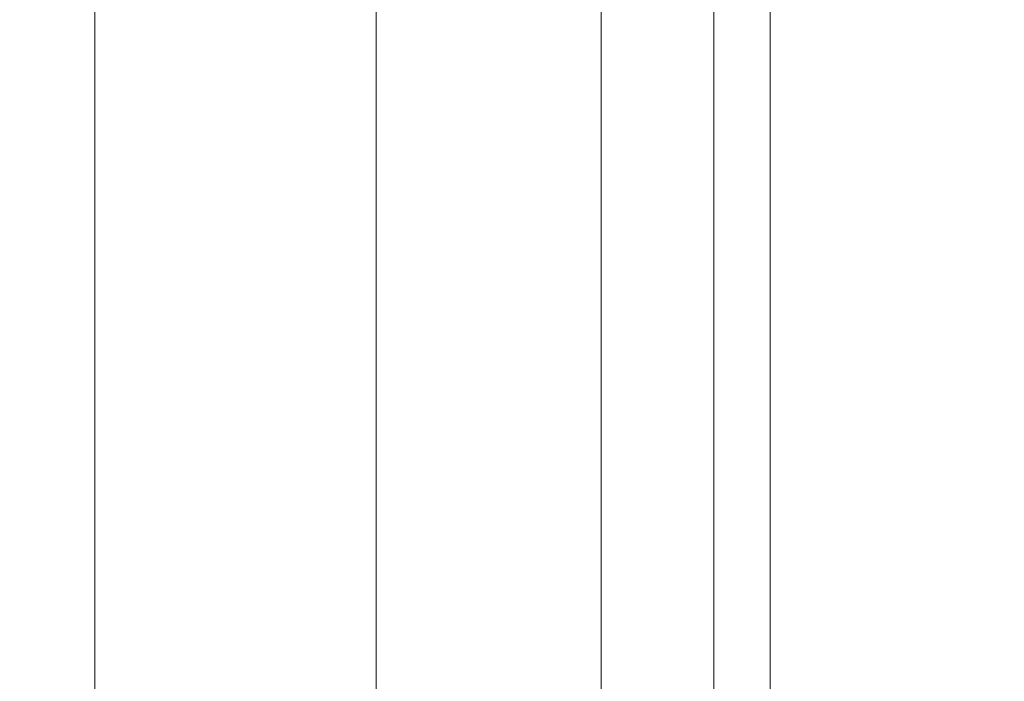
# Model space of a CAD drawing. Header units: inches. Extents: x -79624 to 52587, y -27526 to 10116.
# Tile 242 of 256: x 6220 to 6377, y -7430 to -7324. Entities that reach past the tile are written whole.
import ezdxf

# ---------------------------------------------------------------- set-up
doc = ezdxf.new("R2010")
doc.units = ezdxf.units.IN
doc.header["$MEASUREMENT"] = 0
doc.layers.add('- მექანიკური ნაწილი', color=7, linetype='Continuous', lineweight=18)
doc.layers.add('Dimensioning - General', color=7, linetype='Continuous')
doc.styles.add('GENERATED_STYLE_1', font='txt')
doc.dimstyles.new('GENERATED_STYLE__1', dxfattribs={"dimtxt": 100, "dimasz": 76, "dimexe": 0.18, "dimexo": 0.0625, "dimgap": 0, "dimtad": 0, "dimdec": 0, "dimlfac": 0.1, "dimzin": 0, "dimdsep": 46, "dimtxsty": 'GENERATED_STYLE_1', "dimblk": 'ARROWHEAD_5', "dimblk1": 'ARROWHEAD_5', "dimblk2": 'ARROWHEAD_5', "dimcen": 0.09, "dimse1": 1, "dimse2": 1, "dimclrd": 7, "dimclre": 7, "dimclrt": 7, "dimadec": 0, "dimazin": 0, "dimtfac": 1, "dimtdec": 4, "dimtmove": 0, "dimatfit": 3, "dimfxl": 1, "dimtolj": 1, "dimtzin": 0, "dimarcsym": 0})

# ---------------------------------------------------------------- blocks, each defined once
blk = doc.blocks.new('ARROWHEAD_5')
at = {"linetype": 'Continuous', "lineweight": 0}
blk.add_hatch(color=0, dxfattribs=at).paths.add_polyline_path([(-1, 0.2679), (0, 0), (-1, -0.2679)])
at = {"color": 0, "linetype": 'Continuous', "lineweight": 0}
blk.add_line((0, 0), (-1, 0), dxfattribs=at)
blk = doc.blocks.new('*D249')
at = {"layer": 'Defpoints', "color": 0, "linetype": 'Continuous', "transparency": 16777216}
for p in [(358.56, 209.2), (25258.56, 209.2), (1258.56, -26125.72)]:
    blk.add_point(p, dxfattribs=at)
at = {"layer": 'Dimensioning - General', "color": 7, "linetype": 'Continuous', "lineweight": -2, "transparency": 16777216}
for p, q in [((358.56, 133.2), (358.56, -12795.72)), ((358.56, -26049.72), (358.56, -13148.1))]:
    blk.add_line(p, q, dxfattribs=at)
at = {"layer": 'Dimensioning - General', "color": 7, "linetype": 'Continuous', "lineweight": -2, "transparency": 16777216, "xscale": 76.00000000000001, "yscale": 76.00000000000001, "zscale": 76.00000000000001}
for p, rotation in [((358.56, 209.2), 90), ((358.56, -26125.72), 270)]:
    blk.add_blockref('ARROWHEAD_5', p, dxfattribs=dict(at, rotation=rotation))
at = {"layer": 'Dimensioning - General', "color": 7, "linetype": 'Continuous', "lineweight": 13, "transparency": 16777216, "insert": (358.56, -12971.91), "char_height": 100, "attachment_point": 5, "rotation": 90, "style": 'GENERATED_STYLE_1'}
blk.add_mtext('\\A1;2633', dxfattribs=at)

msp = doc.modelspace()

# ---------------------------------------------------------------- linework, layer by layer
at = {"layer": '- მექანიკური ნაწილი', "color": 7, "lineweight": 0}
for points in [[(6052.32277, -7010.72856), (6115.19697, -7010.72856), (6115.19697, -7037.67465), (6115.19697, -7010.72856), (6178.07116, -7010.72856), (6178.07116, -7037.67465), (6178.07116, -7010.72856), (6115.19697, -7010.72856), (6115.19697, -7037.67465), (6178.07116, -7037.67465), (6115.19697, -7037.67465), (6178.07116, -7037.67465), (6115.19697, -7037.67465), (6178.07116, -7037.67465), (6178.07116, -7199.35115), (6231.96333, -7199.35115), (6231.96333, -7037.67465), (6276.87347, -7037.67465), (6276.87347, -7199.35115), (6231.96333, -7199.35115), (6276.87347, -7199.35115), (6231.96333, -7199.35115), (6276.87347, -7199.35115), (6276.87347, -7702.34471)], [(6115.19697, -7702.34471), (6115.19697, -7199.35115), (6115.19697, -7037.67465), (6178.07116, -7037.67465), (6115.19697, -7037.67465), (6178.07116, -7037.67465), (6231.96333, -7037.67465), (6231.96333, -7010.72856), (6178.07116, -7010.72856), (6178.07116, -7037.67465), (6231.96333, -7037.67465), (6178.07116, -7037.67465), (6178.07116, -7199.35115), (6178.07116, -7702.34471), (6178.07116, -7199.35115), (6231.96333, -7199.35115), (6231.96333, -7208.33317), (6294.83752, -7208.33317), (6294.83752, -7199.35115), (6339.74766, -7199.35115), (6339.74766, -7702.34471)], [(6384.6578, -7037.67465), (6375.67577, -7037.67465), (6357.71172, -7037.67465), (6357.71172, -7046.65667), (6312.80158, -7046.65667), (6312.80158, -7037.67465), (6312.80158, -7199.35115), (6303.81955, -7199.35115), (6312.80158, -7199.35115), (6303.81955, -7199.35115), (6312.80158, -7199.35115), (6303.81955, -7199.35115), (6312.80158, -7199.35115), (6303.81955, -7199.35115), (6312.80158, -7199.35115), (6303.81955, -7199.35115), (6312.80158, -7199.35115), (6303.81955, -7199.35115), (6312.80158, -7199.35115), (6303.81955, -7199.35115), (6312.80158, -7199.35115), (6303.81955, -7199.35115), (6312.80158, -7199.35115), (6312.80158, -7702.34471)], [(6330.76563, -7702.34471), (6330.76563, -7199.35115), (6339.74766, -7199.35115), (6330.76563, -7199.35115), (6312.80158, -7199.35115), (6330.76563, -7199.35115), (6330.76563, -7037.67465)], [(6339.74766, -7199.35115), (6294.83752, -7199.35115), (6231.96333, -7199.35115), (6178.07116, -7199.35115), (6231.96333, -7199.35115), (6231.96333, -7702.34471), (6178.07116, -7702.34471), (6231.96333, -7702.34471), (6178.07116, -7702.34471), (6178.07116, -7855.03918), (6231.96333, -7855.03918), (6178.07116, -7855.03918), (6231.96333, -7855.03918), (6178.07116, -7855.03918), (6231.96333, -7855.03918), (6178.07116, -7855.03918), (6178.07116, -7890.96729)], [(6231.96333, -7702.34471), (6231.96333, -7199.35115)], [(6231.96333, -7702.34471), (6231.96333, -7199.35115), (6276.87347, -7199.35115), (6312.80158, -7199.35115), (6348.72969, -7199.35115), (6375.67577, -7199.35115), (6384.6578, -7199.35115), (6375.67577, -7199.35115), (6348.72969, -7199.35115), (6312.80158, -7199.35115), (6276.87347, -7199.35115), (6312.80158, -7199.35115), (6312.80158, -7702.34471)], [(6231.96333, -7702.34471), (6231.96333, -7199.35115), (6276.87347, -7199.35115), (6276.87347, -7702.34471)], [(6276.87347, -7702.34471), (6276.87347, -7199.35115)], [(6330.76563, -7702.34471), (6330.76563, -7199.35115), (6312.80158, -7199.35115), (6276.87347, -7199.35115), (6276.87347, -7702.34471)], [(6312.80158, -7702.34471), (6312.80158, -7199.35115), (6330.76563, -7199.35115), (6330.76563, -7702.34471)]]:
    msp.add_lwpolyline(points, dxfattribs=at)

# ---------------------------------------------------------------- dimensions: what is measured, and where the dimension line sits
at = {"layer": 'Dimensioning - General', "color": 7, "linetype": 'Continuous', "lineweight": 13}
dim = msp.add_linear_dim(base=(358.55594, 209.20337), p1=(1258.55593, -26125.72241), p2=(25258.55593, 209.20337), angle=90, dimstyle='GENERATED_STYLE__1', dxfattribs=at)
dim.commit()
dim.dimension.update_dxf_attribs({"geometry": '*D249', "text_midpoint": (358.55594, -12971.91402), "dimtype": 160, "text_rotation": 90})

doc.saveas('drawing.dxf')
